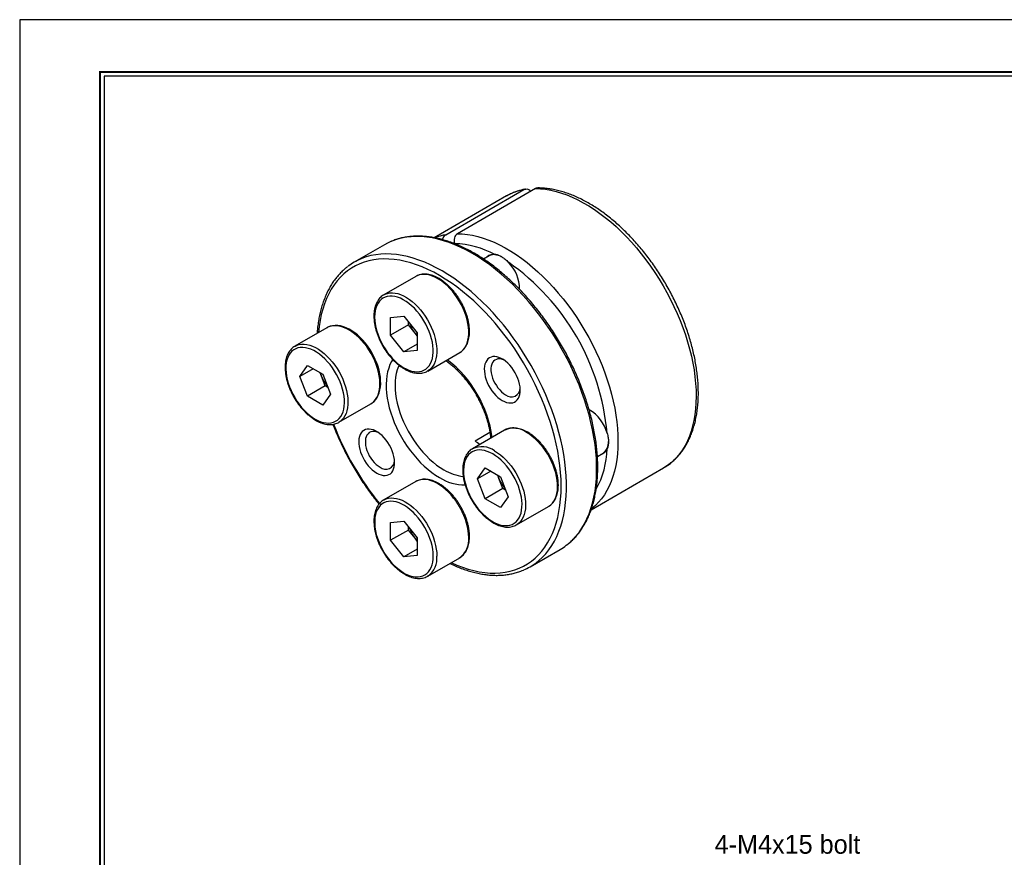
# Model space of a CAD drawing. Header units: millimetres. Extents: x 0 to 190, y 0 to 135.
# Tile 2 of 3: x 0 to 78, y 68 to 135. Entities that reach past the tile are written whole.
import ezdxf
from ezdxf.enums import TextEntityAlignment as Align

# ---------------------------------------------------------------- set-up
doc = ezdxf.new("R2010")
doc.units = ezdxf.units.MM
doc.layers.add('L1', color=7, linetype='CONTINUOUS')
doc.layers.add('OUTLINE', color=7, linetype='CONTINUOUS')

# ---------------------------------------------------------------- blocks, each defined once
blk = doc.blocks.new('표제란')
at = {"layer": 'L1', "color": 0}
for p, q in [((297, 210), (0, 210)), ((0, 210), (0, 0))]:
    blk.add_line(p, q, dxfattribs=at)
at = {"layer": 'L1', "const_width": 0.25}
blk.add_lwpolyline([(290.5, 6.5), (290.5, 203.5), (10, 203.5), (10, 6.5)], close=True, dxfattribs=at)
at = {"layer": 'L1'}
blk.add_lwpolyline([(290, 7), (290, 203), (10.5, 203), (10.5, 7)], close=True, dxfattribs=at)
for tag, p in [('필렛', (179.25, 10.9)), ('모따기', (179.25, 8.3))]:
    blk.add_attdef(tag, text='', height=1.15, dxfattribs=at).set_placement(p, align=Align.MIDDLE_LEFT)
at = {"layer": 'OUTLINE', "ltscale": 0.5}
for tag, p, height in [('TITLE', (237.17, 24.41), 2.5), ('도번', (251.18, 15.64), 2.5), ('SCALE', (253.78, 9.55), 1.2), ('DATE', (277.02, 9.51), 1.2)]:
    blk.add_attdef(tag, p, '', height=height, dxfattribs=at)

msp = doc.modelspace()

# ---------------------------------------------------------------- linework, layer by layer
at = {"layer": 'OUTLINE'}
for p, q in [((33.9264, 117.3818), (40.1489, 120.974)), ((41.0675, 121.0561), (34.8449, 117.464)), ((38.7701, 120.4706), (33.0008, 117.14)), ((38.7566, 120.4628), (38.7701, 120.4706)), ((29.04, 116.5855), (26.6358, 115.1976)), ((37.3906, 115.7156), (36.9262, 115.4475)), ((31.5318, 114.0654), (28.9862, 112.5959)), ((31.563, 114.0828), (31.5318, 114.0654)), ((39.7996, 113.0314), (39.8047, 113.1671)), ((28.9707, 112.5867), (28.9862, 112.5959)), ((29.534, 110.8025), (30.5947, 110.8973)), ((29.534, 109.3882), (29.534, 110.8025)), ((30.5947, 110.8973), (31.6553, 109.5779)), ((24.4607, 109.982), (21.9152, 108.5125)), ((24.4694, 109.987), (24.4607, 109.982)), ((30.9482, 110.2046), (29.534, 109.3882)), ((30.9482, 110.2046), (30.9482, 110.4575)), ((31.4785, 109.5449), (30.9482, 110.2046)), ((30.5947, 108.0688), (29.534, 109.3882)), ((31.6553, 109.325), (31.4785, 109.5449)), ((31.6553, 109.5779), (31.6553, 108.1636)), ((21.9152, 108.5125), (21.9283, 108.52)), ((31.6553, 108.6811), (30.5947, 108.0688)), ((31.6553, 108.1636), (30.5947, 108.0688)), ((32.4859, 106.5335), (35.0315, 108.0031)), ((22.2988, 106.1067), (22.9112, 106.978)), ((23.3597, 106.7191), (22.2988, 106.1067)), ((22.9112, 106.978), (24.136, 106.271)), ((22.9112, 104.5284), (22.2988, 106.1067)), ((24.0192, 106.134), (23.9171, 106.3974)), ((24.3254, 105.3448), (24.0192, 106.134)), ((24.136, 106.271), (24.7483, 104.6927)), ((32.4942, 106.5383), (32.4859, 106.5335)), ((24.3254, 105.3448), (22.9112, 104.5284)), ((24.5443, 105.2184), (24.3254, 105.3448)), ((24.136, 103.8214), (22.9112, 104.5284)), ((24.7483, 104.6927), (24.136, 103.8214)), ((25.4149, 102.4502), (27.9605, 103.9197)), ((25.4415, 102.466), (25.4149, 102.4502)), ((38.6029, 101.818), (36.0573, 100.3484)), ((36.2515, 100.9836), (37.4359, 101.6673)), ((38.6195, 101.8274), (38.6029, 101.818)), ((36.0307, 100.3326), (36.0573, 100.3484)), ((45.997, 99.7358), (46.4615, 100.004)), ((36.441, 97.9426), (37.0534, 98.8139)), ((37.0534, 98.8139), (38.2781, 98.1069)), ((45.4996, 95.4887), (51.2691, 98.8194)), ((51.2923, 98.8329), (51.2691, 98.8194)), ((37.5018, 98.555), (36.441, 97.9426)), ((38.1614, 97.9699), (38.0592, 98.2333)), ((38.2781, 98.1069), (38.8905, 96.5286)), ((31.5318, 97.7346), (28.9862, 96.2651)), ((37.0534, 96.3643), (36.441, 97.9426)), ((38.4676, 97.1807), (38.1614, 97.9699)), ((38.4676, 97.1807), (37.0534, 96.3643)), ((38.8905, 96.5286), (38.2781, 95.6573)), ((38.6865, 97.0543), (38.4676, 97.1807)), ((28.978, 96.2602), (28.9862, 96.2651)), ((38.2781, 95.6573), (37.0534, 96.3643)), ((39.557, 94.2861), (42.1026, 95.7556)), ((42.094, 95.7507), (42.1026, 95.7556)), ((29.534, 94.4717), (30.5947, 94.5665)), ((29.534, 93.0574), (29.534, 94.4717)), ((30.5947, 94.5665), (31.6553, 93.2471)), ((30.9482, 93.8738), (30.9482, 94.1267)), ((39.557, 94.2861), (39.5439, 94.2786)), ((30.9482, 93.8738), (29.534, 93.0574)), ((31.4785, 93.2141), (30.9482, 93.8738)), ((30.5947, 91.738), (29.534, 93.0574)), ((31.6553, 92.9942), (31.4785, 93.2141)), ((31.6553, 93.2471), (31.6553, 91.8328)), ((31.6553, 92.3503), (30.5947, 91.738)), ((31.6553, 91.8328), (30.5947, 91.738)), ((40.6347, 90.9482), (43.0388, 92.3361)), ((32.4859, 90.2027), (35.0315, 91.6722)), ((32.5015, 90.2118), (32.4859, 90.2027))]:
    msp.add_line(p, q, dxfattribs=at)
at = {"layer": 'OUTLINE', "flags": 128}
for points in [[(41.0675, 121.0561), (41.4651, 121.042), (41.8716, 120.9998), (42.2858, 120.9295), (42.7068, 120.8313), (43.1335, 120.7055), (43.5648, 120.5524), (43.9998, 120.3724), (44.4372, 120.1658), (44.8761, 119.9333), (45.3154, 119.6753), (45.7539, 119.3926), (46.1906, 119.0858), (46.6244, 118.7557), (47.0542, 118.4031), (47.4791, 118.0289), (47.8978, 117.6339), (48.3095, 117.2193), (48.713, 116.7859), (49.1074, 116.3348), (49.4917, 115.8673), (49.8649, 115.3844), (50.2262, 114.8873), (50.5747, 114.3773), (50.9094, 113.8555), (51.2295, 113.3234), (51.5344, 112.7822), (51.8231, 112.2333), (52.095, 111.6779), (52.3495, 111.1175), (52.5858, 110.5535), (52.8035, 109.9873), (53.0019, 109.4202), (53.1807, 108.8536), (53.3392, 108.2891), (53.4772, 107.7278), (53.5944, 107.1713), (53.6903, 106.6209), (53.7649, 106.078), (53.8178, 105.5439), (53.849, 105.0199), (53.8584, 104.5073), (53.846, 104.0075), (53.8118, 103.5215), (53.7558, 103.0507), (53.6783, 102.5962), (53.5794, 102.159), (53.4594, 101.7404), (53.3185, 101.3413), (53.1571, 100.9627), (52.9756, 100.6055), (52.7745, 100.2707), (52.5542, 99.959), (52.3153, 99.6712), (52.0584, 99.4081), (51.7841, 99.1702), (51.493, 98.9583), (51.2923, 98.8329)], [(29.5466, 116.8384), (29.2898, 116.7198), (29.04, 116.5855)], [(43.5223, 92.6568), (43.7376, 92.8296), (44.0209, 93.0906), (44.2866, 93.3766), (44.5342, 93.6871), (44.7631, 94.0211), (44.9729, 94.3782), (45.163, 94.7574), (45.333, 95.1579), (45.4826, 95.5789), (45.6115, 96.0194), (45.7193, 96.4785), (45.8059, 96.9551), (45.8709, 97.4482), (45.9144, 97.9567), (45.9362, 98.4795), (45.9362, 99.0155), (45.9144, 99.5635), (45.8709, 100.1222), (45.8059, 100.6904), (45.7193, 101.2669), (45.6115, 101.8505), (45.4826, 102.4398), (45.333, 103.0335), (45.163, 103.6304), (44.9729, 104.2291), (44.7631, 104.8283), (44.5342, 105.4267), (44.2866, 106.023), (44.0209, 106.6158), (43.7376, 107.2039), (43.4374, 107.786), (43.121, 108.3607), (42.7889, 108.9269), (42.4421, 109.4833), (42.0811, 110.0286), (41.7069, 110.5617), (41.3203, 111.0814), (40.922, 111.5866), (40.513, 112.076), (40.0941, 112.5487), (39.6664, 113.0037), (39.2306, 113.4399), (38.7879, 113.8563), (38.3391, 114.2521), (37.8852, 114.6263), (37.4273, 114.9782), (36.9664, 115.307), (36.5034, 115.612), (36.0394, 115.8924), (35.5754, 116.1477), (35.1124, 116.3773), (34.6514, 116.5807), (34.1935, 116.7575), (33.7397, 116.9072), (33.2909, 117.0296), (32.8481, 117.1244), (32.4124, 117.1913), (31.9846, 117.2302), (31.5658, 117.2411), (31.1568, 117.2239), (30.7585, 117.1786), (30.3718, 117.1054), (29.9976, 117.0043), (29.6367, 116.8757), (29.5466, 116.8384)], [(34.8449, 117.464), (35.2426, 117.4498), (35.649, 117.4076), (36.0633, 117.3373), (36.4842, 117.2391), (36.9109, 117.1133), (37.3423, 116.9602), (37.7772, 116.7802), (38.2147, 116.5736), (38.6536, 116.3411), (39.0928, 116.0832), (39.5313, 115.8004), (39.968, 115.4936), (40.4019, 115.1635), (40.8317, 114.8109), (41.2565, 114.4367), (41.6753, 114.0417), (42.0869, 113.6271), (42.4904, 113.1937), (42.8848, 112.7427), (43.2691, 112.2751), (43.6424, 111.7922), (44.0037, 111.2951), (44.3521, 110.7851), (44.6868, 110.2633), (45.007, 109.7312), (45.3118, 109.19), (45.6005, 108.6411), (45.8725, 108.0857), (46.1269, 107.5253), (46.3633, 106.9613), (46.581, 106.3951), (46.7794, 105.828), (46.9581, 105.2614), (47.1167, 104.6969), (47.2547, 104.1356), (47.3718, 103.5791), (47.4678, 103.0287), (47.5423, 102.4858), (47.5953, 101.9517), (47.6265, 101.4277), (47.6359, 100.9151), (47.6235, 100.4153), (47.5892, 99.9293), (47.5333, 99.4585), (47.4558, 99.004), (47.3569, 98.5668), (47.2368, 98.1482), (47.0959, 97.7491), (46.9345, 97.3705), (46.7531, 97.0133), (46.5519, 96.6785), (46.3316, 96.3668), (46.0927, 96.079), (45.8358, 95.8159), (45.5615, 95.5781), (45.5364, 95.5582)], [(34.3512, 91.2795), (34.8017, 91.0818), (35.2564, 90.9076), (35.707, 90.7607), (36.1523, 90.6414), (36.5915, 90.55), (37.0235, 90.4867), (37.4474, 90.4516), (37.8621, 90.4448), (38.2668, 90.4664), (38.6605, 90.5162), (39.0423, 90.5942), (39.4114, 90.7002), (39.767, 90.834), (40.1081, 90.9951), (40.4342, 91.1834), (40.7443, 91.3983), (41.0379, 91.6394), (41.3142, 91.9062), (41.5726, 92.1979), (41.8126, 92.514), (42.0336, 92.8537), (42.235, 93.2164), (42.4165, 93.601), (42.5777, 94.0069), (42.718, 94.433), (42.8374, 94.8784), (42.9354, 95.3421), (43.0118, 95.823), (43.0666, 96.32), (43.0995, 96.8321), (43.1105, 97.3581), (43.0995, 97.8967), (43.0666, 98.4467), (43.0118, 99.007), (42.9354, 99.5762), (42.8374, 100.1531), (42.718, 100.7362), (42.5777, 101.3244), (42.4165, 101.9163), (42.235, 102.5105), (42.0336, 103.1057), (41.8126, 103.7006), (41.5726, 104.2938), (41.3142, 104.8839), (41.0379, 105.4696), (40.7443, 106.0497), (40.4342, 106.6227), (40.1081, 107.1874), (39.767, 107.7425), (39.4114, 108.2867), (39.0423, 108.8189), (38.6605, 109.3378), (38.2668, 109.8422), (37.8621, 110.3309), (37.4474, 110.803), (37.0235, 111.2573), (36.5915, 111.6927), (36.1523, 112.1084), (35.707, 112.5033), (35.2564, 112.8766), (34.8017, 113.2273), (34.3439, 113.5548), (33.884, 113.8583), (33.4231, 114.1371), (32.9621, 114.3905), (32.5022, 114.618), (32.0444, 114.8191), (31.5897, 114.9933), (31.1392, 115.1402), (30.6938, 115.2595), (30.2547, 115.3509), (29.8227, 115.4142), (29.3988, 115.4493), (28.9841, 115.4561), (28.5794, 115.4346), (28.1857, 115.3847), (27.8039, 115.3067), (27.4348, 115.2007), (27.0792, 115.067), (26.738, 114.9058), (26.412, 114.7175), (26.1019, 114.5026), (25.8083, 114.2615), (25.532, 113.9948), (25.2736, 113.703), (25.0336, 113.3869), (24.8126, 113.0472), (24.6112, 112.6846), (24.4297, 112.2999), (24.2685, 111.8941), (24.1281, 111.468), (24.0088, 111.0226), (23.9108, 110.5589), (23.8343, 110.078), (23.7803, 109.5892)], [(41.1181, 91.2689), (41.3334, 91.4417), (41.6167, 91.7027), (41.8824, 91.9888), (42.13, 92.2992), (42.3589, 92.6333), (42.5687, 92.9903), (42.7588, 93.3695), (42.9289, 93.77), (43.0785, 94.191), (43.2073, 94.6315), (43.3152, 95.0906), (43.4017, 95.5672), (43.4668, 96.0603), (43.5102, 96.5688), (43.532, 97.0917), (43.532, 97.6276), (43.5102, 98.1756), (43.4668, 98.7343), (43.4017, 99.3025), (43.3152, 99.879), (43.2073, 100.4626), (43.0785, 101.0519), (42.9289, 101.6456), (42.7588, 102.2425), (42.5687, 102.8412), (42.3589, 103.4404), (42.13, 104.0388), (41.8824, 104.6351), (41.6167, 105.2279), (41.3334, 105.816), (41.0332, 106.3981), (40.7168, 106.9729), (40.3848, 107.539), (40.0379, 108.0954), (39.677, 108.6408), (39.3028, 109.1738), (38.9161, 109.6935), (38.5178, 110.1987), (38.1088, 110.6881), (37.69, 111.1609), (37.2622, 111.6158), (36.8265, 112.052), (36.3837, 112.4684), (35.9349, 112.8642), (35.4811, 113.2384), (35.0232, 113.5903), (34.5622, 113.9191), (34.0992, 114.2241), (33.6352, 114.5045), (33.1712, 114.7598), (32.7082, 114.9894), (32.2473, 115.1928), (31.7894, 115.3696), (31.3355, 115.5194), (30.8867, 115.6417), (30.444, 115.7365), (30.0082, 115.8034), (29.5805, 115.8424), (29.1616, 115.8532), (28.7526, 115.836), (28.3543, 115.7907), (27.9677, 115.7175), (27.5935, 115.6164), (27.2325, 115.4878), (27.1425, 115.4505)], [(35.0315, 108.0031), (35.1692, 108.0962), (35.3108, 108.2267), (35.4346, 108.3818), (35.5394, 108.5603), (35.6244, 108.7605), (35.6888, 108.9807), (35.7321, 109.2189), (35.7538, 109.4731), (35.7538, 109.741), (35.7321, 110.0203), (35.6888, 110.3085), (35.6244, 110.6031), (35.5394, 110.9014), (35.4346, 111.2009), (35.3108, 111.499), (35.1692, 111.793), (35.011, 112.0803), (34.8377, 112.3584), (34.6506, 112.6249), (34.4515, 112.8774), (34.2421, 113.1137), (34.0243, 113.3317), (33.8, 113.5295), (33.5711, 113.7054), (33.3397, 113.8578), (33.1077, 113.9855), (32.8773, 114.0871), (32.6505, 114.162), (32.4292, 114.2094), (32.2153, 114.2288), (32.0109, 114.2202), (31.8176, 114.1836), (31.6372, 114.1193), (31.563, 114.0828)], [(28.2612, 110.8301), (28.2721, 110.5638), (28.3047, 110.2873), (28.3586, 110.0034), (28.4335, 109.7146), (28.5285, 109.4236), (28.6428, 109.1332), (28.7753, 108.846), (28.9248, 108.5648), (29.09, 108.2922), (29.2691, 108.0307), (29.4606, 107.7827), (29.6628, 107.5507), (29.8736, 107.3366), (30.0911, 107.1426), (30.3134, 106.9705), (30.5383, 106.8218), (30.7637, 106.698), (30.9875, 106.6001), (31.2077, 106.5292), (31.4221, 106.4859), (31.6288, 106.4705), (31.8259, 106.4833), (32.0114, 106.5241), (32.1838, 106.5925), (32.3413, 106.6879), (32.4825, 106.8094), (32.606, 106.9559), (32.7108, 107.1259), (32.7958, 107.318), (32.8603, 107.5303), (32.9036, 107.7608), (32.9254, 108.0074), (32.9254, 108.2677), (32.9036, 108.5395), (32.8603, 108.82), (32.7958, 109.1067), (32.7108, 109.3969), (32.606, 109.688), (32.4825, 109.9771), (32.3413, 110.2616), (32.1838, 110.5388), (32.0114, 110.8062), (31.8259, 111.0613), (31.6288, 111.3015), (31.4221, 111.5249), (31.2077, 111.7291), (30.9875, 111.9124), (30.7637, 112.073), (30.5383, 112.2094), (30.3134, 112.3204), (30.0911, 112.4048), (29.8736, 112.462), (29.6628, 112.4914), (29.4606, 112.4927), (29.2691, 112.4659), (29.09, 112.4112), (28.9248, 112.3292), (28.7753, 112.2206), (28.6428, 112.0865), (28.5285, 111.9281), (28.4335, 111.7468), (28.3586, 111.5444), (28.3047, 111.3227), (28.2721, 111.0839), (28.2612, 110.8301)], [(28.9862, 112.5959), (29.0916, 112.6498), (29.272, 112.7141), (29.4653, 112.7507), (29.6698, 112.7593), (29.8836, 112.7398), (30.1049, 112.6925), (30.3317, 112.6176), (30.5622, 112.5159), (30.7941, 112.3883), (31.0255, 112.2359), (31.2544, 112.06), (31.4788, 111.8621), (31.6966, 111.6441), (31.9059, 111.4078), (32.105, 111.1553), (32.2921, 110.8889), (32.4654, 110.6107), (32.6236, 110.3234), (32.7652, 110.0295), (32.889, 109.7314), (32.9938, 109.4319), (33.0788, 109.1335), (33.1433, 108.839), (33.1865, 108.5508), (33.2082, 108.2715), (33.2082, 108.0036), (33.1865, 107.7494), (33.1433, 107.5112), (33.0788, 107.291), (32.9938, 107.0908), (32.889, 106.9123), (32.7652, 106.7571), (32.6236, 106.6266), (32.4942, 106.5383)], [(27.9605, 103.9197), (28.0601, 103.9842), (28.206, 104.1083), (28.3343, 104.2574), (28.444, 104.4302), (28.534, 104.6251), (28.6036, 104.8405), (28.6522, 105.0744), (28.6794, 105.3248), (28.6848, 105.5895), (28.6685, 105.8662), (28.6306, 106.1524), (28.5714, 106.4456), (28.4915, 106.7433), (28.3915, 107.0427), (28.2724, 107.3414), (28.1352, 107.6366), (27.981, 107.9258), (27.8113, 108.2065), (27.6275, 108.4761), (27.4312, 108.7323), (27.2243, 108.9728), (27.0084, 109.1956), (26.7855, 109.3987), (26.5576, 109.5802), (26.3266, 109.7387), (26.0946, 109.8726), (25.8636, 109.9808), (25.6357, 110.0625), (25.4128, 110.1168), (25.1969, 110.1432), (24.99, 110.1416), (24.7937, 110.112), (24.6099, 110.0546), (24.4694, 109.987)], [(27.9508, 103.9174), (28.0664, 103.9879), (28.2131, 104.1095), (28.3434, 104.2527), (28.4567, 104.4169), (28.5524, 104.6011), (28.6296, 104.8045), (28.6874, 105.0254), (28.7253, 105.2621), (28.7428, 105.5123), (28.7398, 105.7739), (28.7165, 106.0445), (28.6733, 106.3219), (28.6107, 106.604), (28.5292, 106.8884), (28.4297, 107.1732), (28.3129, 107.4561), (28.1798, 107.735), (28.0315, 108.0077), (27.869, 108.2723), (27.6937, 108.5266), (27.5069, 108.7687), (27.3098, 108.9968), (27.104, 109.209), (26.891, 109.4037), (26.6722, 109.5792), (26.4491, 109.7342), (26.2233, 109.8673), (25.9964, 109.9771), (25.7702, 110.0624), (25.5464, 110.1223), (25.3272, 110.1558), (25.1149, 110.1626), (24.9117, 110.1425), (24.7199, 110.0963), (24.5412, 110.0248), (24.4719, 109.9845), (24.4719, 109.9845)], [(31.4785, 109.5449), (31.603, 109.4022), (31.6553, 109.3488)], [(23.5236, 102.7051), (23.7488, 102.5877), (23.9719, 102.4965), (24.1908, 102.4324), (24.4035, 102.3961), (24.608, 102.3877), (24.8024, 102.4075), (24.9848, 102.4553), (25.1535, 102.5305), (25.3071, 102.6325), (25.444, 102.7604), (25.563, 102.9129), (25.6629, 103.0886), (25.7428, 103.2859), (25.8021, 103.5029), (25.84, 103.7376), (25.8564, 103.9879), (25.8509, 104.2513), (25.8237, 104.5255), (25.7751, 104.8078), (25.7054, 105.0957), (25.6154, 105.3864), (25.5058, 105.6772), (25.3777, 105.9654), (25.2323, 106.2483), (25.071, 106.5233), (24.8952, 106.7879), (24.7066, 107.0394), (24.5069, 107.2757), (24.2981, 107.4944), (24.082, 107.6936), (23.8608, 107.8714), (23.6363, 108.026), (23.4109, 108.1562), (23.1864, 108.2606), (22.9652, 108.3384), (22.7491, 108.3886), (22.5403, 108.411), (22.3406, 108.4053), (22.152, 108.3714), (21.9762, 108.3099), (21.8149, 108.2212), (21.6695, 108.1061), (21.5414, 107.9658), (21.4318, 107.8015), (21.3418, 107.6147), (21.2721, 107.4073), (21.2234, 107.1812), (21.1963, 106.9384), (21.1908, 106.6813), (21.2072, 106.4121), (21.2451, 106.1336), (21.3043, 105.8482), (21.3843, 105.5586), (21.4842, 105.2675), (21.6032, 104.9776), (21.7401, 104.6917), (21.8937, 104.4124), (22.0624, 104.1423), (22.2448, 103.884), (22.4392, 103.6398), (22.6437, 103.412), (22.8564, 103.2028), (23.0753, 103.0141), (23.2984, 102.8477), (23.5236, 102.7051)], [(21.9283, 108.52), (22.0643, 108.5851), (22.2481, 108.6425), (22.4444, 108.6721), (22.6513, 108.6737), (22.8672, 108.6472), (23.0901, 108.5929), (23.318, 108.5113), (23.549, 108.403), (23.781, 108.2691), (24.012, 108.1107), (24.2399, 107.9291), (24.4628, 107.7261), (24.6787, 107.5033), (24.8857, 107.2628), (25.0819, 107.0066), (25.2657, 106.737), (25.4354, 106.4563), (25.5896, 106.1671), (25.7268, 105.8719), (25.8459, 105.5732), (25.9459, 105.2737), (26.0258, 104.9761), (26.085, 104.6829), (26.1229, 104.3967), (26.1392, 104.12), (26.1338, 103.8553), (26.1066, 103.6049), (26.058, 103.371), (25.9884, 103.1556), (25.8984, 102.9607), (25.7887, 102.7879), (25.6604, 102.6388), (25.5145, 102.5146), (25.4415, 102.466)], [(29.7026, 107.4529), (29.6054, 107.2915), (29.4818, 107.0391), (29.3787, 106.7655), (29.2968, 106.4719), (29.2363, 106.16), (29.1977, 105.8314), (29.1811, 105.4877), (29.1867, 105.1309), (29.2143, 104.7626), (29.2638, 104.3849), (29.3351, 103.9997), (29.4277, 103.6091), (29.541, 103.215), (29.6747, 102.8195), (29.8278, 102.4248), (29.9997, 102.0327), (30.1895, 101.6455), (30.3961, 101.265), (30.6185, 100.8934), (30.8556, 100.5324), (31.106, 100.1841), (31.3685, 99.8502), (31.6417, 99.5324), (31.9241, 99.2325), (32.2144, 98.952), (32.511, 98.6923), (32.8124, 98.4548), (33.117, 98.2407), (33.4231, 98.0512)], [(38.4231, 104.1843), (38.5991, 104.0953), (38.7723, 104.0327), (38.9403, 103.9974), (39.1005, 103.99), (39.2504, 104.0107), (39.3877, 104.059), (39.5105, 104.1343), (39.6167, 104.2354), (39.7049, 104.3609), (39.7736, 104.5087), (39.8218, 104.6766), (39.8489, 104.8622), (39.8543, 105.0625), (39.838, 105.2746), (39.8003, 105.4953), (39.7417, 105.7211), (39.6631, 105.9487), (39.5658, 106.1746), (39.4511, 106.3955), (39.3208, 106.6078), (39.1769, 106.8085), (39.0216, 106.9945), (38.8572, 107.1629), (38.6862, 107.3113), (38.5112, 107.4373), (38.3349, 107.5391), (38.16, 107.6151), (37.989, 107.6641), (37.8246, 107.6855), (37.6693, 107.6788), (37.5254, 107.6443), (37.3951, 107.5823), (37.2804, 107.4939), (37.183, 107.3805), (37.1045, 107.2436), (37.0459, 107.0854), (37.0081, 106.9083), (36.9919, 106.715), (36.9973, 106.5084), (37.0243, 106.2916), (37.0726, 106.0679), (37.1413, 105.8408), (37.2295, 105.6136), (37.3357, 105.3898), (37.4584, 105.1728), (37.5958, 104.9659), (37.7457, 104.7722), (37.9058, 104.5946), (38.0738, 104.4359), (38.2471, 104.2985), (38.4231, 104.1843)], [(38.5627, 107.4029), (38.5294, 107.4174), (38.3735, 107.47), (38.2234, 107.495), (38.082, 107.492), (37.9519, 107.4611), (37.8356, 107.4028), (37.7351, 107.3181), (37.6523, 107.2088), (37.5889, 107.0767), (37.5459, 106.9245), (37.5242, 106.7548), (37.5242, 106.5709), (37.5459, 106.3763), (37.5889, 106.1744), (37.6523, 105.9691), (37.7351, 105.7642), (37.8356, 105.5636), (37.9519, 105.3709), (38.082, 105.1897), (38.2234, 105.0235), (38.3735, 104.8753), (38.5294, 104.7479), (38.6883, 104.6436)], [(30.2048, 106.9931), (30.1564, 106.8852), (30.0603, 106.6237), (29.9851, 106.3427), (29.931, 106.044), (29.8984, 105.729), (29.8876, 105.3997), (29.8984, 105.0578), (29.931, 104.7053), (29.9851, 104.3441), (30.0603, 103.9762), (30.1564, 103.6038), (30.2727, 103.2288), (30.4086, 102.8534), (30.5633, 102.4797), (30.736, 102.1098), (30.9257, 101.7457), (31.1314, 101.3895), (31.3518, 101.0432), (31.5858, 100.7087), (31.8321, 100.3878), (32.0892, 100.0825), (32.3558, 99.7943), (32.6303, 99.5249), (32.9112, 99.2758), (33.197, 99.0484), (33.486, 98.8439), (33.7766, 98.6636)], [(23.9377, 106.3854), (23.9579, 106.3131), (24.0192, 106.134)], [(45.4618, 103.369), (45.3728, 103.4172), (45.3443, 103.4312)], [(28.4231, 98.4096), (28.5991, 98.3205), (28.7723, 98.2579), (28.9403, 98.2226), (29.1005, 98.2153), (29.2504, 98.2359), (29.3877, 98.2843), (29.5105, 98.3596), (29.6167, 98.4607), (29.7049, 98.5861), (29.7736, 98.7339), (29.8218, 98.9019), (29.8489, 99.0874), (29.8543, 99.2878), (29.838, 99.4999), (29.8003, 99.7205), (29.7417, 99.9464), (29.6631, 100.174), (29.5658, 100.3999), (29.4511, 100.6207), (29.3208, 100.8331), (29.1769, 101.0338), (29.0216, 101.2197), (28.8572, 101.3882), (28.6862, 101.5365), (28.5112, 101.6626), (28.3349, 101.7643), (28.16, 101.8403), (27.989, 101.8894), (27.8246, 101.9107), (27.6693, 101.9041), (27.5254, 101.8695), (27.3951, 101.8076), (27.2804, 101.7192), (27.183, 101.6057), (27.1045, 101.4688), (27.0459, 101.3106), (27.0081, 101.1336), (26.9919, 100.9402), (26.9973, 100.7336), (27.0243, 100.5168), (27.0726, 100.2932), (27.1413, 100.066), (27.2295, 99.8388), (27.3357, 99.615), (27.4584, 99.398), (27.5958, 99.1911), (27.7457, 98.9974), (27.9058, 98.8199), (28.0738, 98.6612), (28.2471, 98.5237), (28.4231, 98.4096)], [(28.5627, 101.6281), (28.5294, 101.6426), (28.3735, 101.6952), (28.2234, 101.7203), (28.082, 101.7173), (27.9519, 101.6863), (27.8356, 101.628), (27.7351, 101.5434), (27.6523, 101.434), (27.5889, 101.302), (27.5459, 101.1497), (27.5242, 100.9801), (27.5242, 100.7962), (27.5459, 100.6015), (27.5889, 100.3996), (27.6523, 100.1943), (27.7351, 99.9895), (27.8356, 99.7888), (27.9519, 99.5961), (28.082, 99.415), (28.2234, 99.2488), (28.3735, 99.1006), (28.5294, 98.9731), (28.6883, 98.8689)], [(42.1026, 95.7556), (42.1231, 95.7678), (42.2773, 95.879), (42.4145, 96.0157), (42.5337, 96.1769), (42.6336, 96.3609), (42.7135, 96.5663), (42.7727, 96.7912), (42.8106, 97.0336), (42.8269, 97.2915), (42.8215, 97.5624), (42.7944, 97.8442), (42.7458, 98.1342), (42.6761, 98.43), (42.5861, 98.7289), (42.4764, 99.0283), (42.3481, 99.3255), (42.2022, 99.6181), (42.0401, 99.9033), (41.8632, 100.1787), (41.673, 100.4419), (41.4711, 100.6906), (41.2595, 100.9225), (41.0399, 101.1357), (40.8142, 101.3282), (40.5845, 101.4983), (40.3527, 101.6447)], [(37.6657, 99.9302), (37.4405, 100.0476), (37.2174, 100.1388), (36.9985, 100.2029), (36.7858, 100.2392), (36.5813, 100.2476), (36.387, 100.2278), (36.2046, 100.18), (36.0358, 100.1048), (35.8822, 100.0028), (35.7453, 99.8749), (35.6264, 99.7224), (35.5264, 99.5467), (35.4465, 99.3494), (35.3873, 99.1324), (35.3493, 98.8977), (35.333, 98.6474), (35.3384, 98.384), (35.3656, 98.1098), (35.4142, 97.8275), (35.4839, 97.5396), (35.574, 97.2489), (35.6835, 96.9581), (35.8116, 96.6699), (35.957, 96.387), (36.1184, 96.112), (36.2942, 95.8474), (36.4828, 95.5959), (36.6824, 95.3596), (36.8912, 95.1409), (37.1073, 94.9417), (37.3286, 94.7639), (37.553, 94.6093), (37.7785, 94.4791), (38.0029, 94.3747), (38.2242, 94.2969), (38.4402, 94.2467), (38.649, 94.2243), (38.8487, 94.23), (39.0373, 94.2639), (39.2131, 94.3254), (39.3744, 94.4141), (39.5198, 94.5292), (39.6479, 94.6695), (39.7575, 94.8338), (39.8475, 95.0206), (39.9172, 95.228), (39.9659, 95.4541), (39.9931, 95.6969), (39.9985, 95.954), (39.9822, 96.2232), (39.9442, 96.5017), (39.885, 96.7871), (39.805, 97.0767), (39.7051, 97.3678), (39.5861, 97.6577), (39.4492, 97.9436), (39.2957, 98.2229), (39.1269, 98.493), (38.9445, 98.7513), (38.7501, 98.9955), (38.5457, 99.2233), (38.333, 99.4325), (38.114, 99.6212), (37.8909, 99.7876), (37.6657, 99.9302)], [(37.8072, 100.1751), (38.0389, 100.0288), (38.2686, 99.8586), (38.4943, 99.6661), (38.7139, 99.453), (38.9255, 99.221), (39.1274, 98.9724), (39.3176, 98.7092), (39.4945, 98.4338), (39.6567, 98.1485), (39.8025, 97.856), (39.9309, 97.5587), (40.0405, 97.2593), (40.1306, 96.9604), (40.2002, 96.6647), (40.2488, 96.3746), (40.2759, 96.0929), (40.2813, 95.8219), (40.265, 95.5641), (40.2271, 95.3217), (40.168, 95.0968), (40.088, 94.8914), (39.9881, 94.7073), (39.869, 94.5462), (39.7317, 94.4094), (39.5775, 94.2982), (39.557, 94.2861)], [(38.0799, 98.2213), (38.1, 98.149), (38.1614, 97.9699)], [(35.7565, 93.2747), (35.7457, 93.5486), (35.7131, 93.8326), (35.6592, 94.1243), (35.5845, 94.4211), (35.4894, 94.7204), (35.375, 95.0195), (35.2422, 95.3158), (35.0921, 95.6068), (34.9262, 95.8898), (34.7457, 96.1624), (34.5525, 96.4222), (34.348, 96.6668), (34.1342, 96.8943), (33.9129, 97.1024), (33.686, 97.2895), (33.4556, 97.4538), (33.2237, 97.594), (32.9922, 97.7088), (32.7633, 97.7972), (32.539, 97.8583), (32.3212, 97.8918), (32.1118, 97.8972), (31.9127, 97.8746), (31.7257, 97.8241), (31.5523, 97.7461), (31.5318, 97.7346)], [(28.9862, 96.2651), (29.0067, 96.2766), (29.1801, 96.3545), (29.3672, 96.405), (29.5662, 96.4277), (29.7756, 96.4222), (29.9934, 96.3888), (30.2177, 96.3276), (30.4466, 96.2393), (30.6781, 96.1245), (30.91, 95.9843), (31.1404, 95.82), (31.3673, 95.6329), (31.5886, 95.4247), (31.8024, 95.1973), (32.0069, 94.9526), (32.2002, 94.6929), (32.3806, 94.4203), (32.5465, 94.1373), (32.6966, 93.8463), (32.8294, 93.55), (32.9438, 93.2509), (33.0389, 92.9516), (33.1137, 92.6548), (33.1676, 92.3631), (33.2001, 92.0791), (33.211, 91.8052)], [(32.9281, 91.8052), (32.9172, 92.0715), (32.8846, 92.348), (32.8307, 92.6319), (32.7558, 92.9207), (32.6608, 93.2117), (32.5465, 93.5021), (32.414, 93.7893), (32.2645, 94.0705), (32.0994, 94.3431), (31.9202, 94.6046), (31.7287, 94.8526), (31.5266, 95.0846), (31.3157, 95.2987), (31.0982, 95.4927), (30.8759, 95.6648), (30.651, 95.8135), (30.4256, 95.9373), (30.2018, 96.0352), (29.9816, 96.1061), (29.7672, 96.1494), (29.5605, 96.1648), (29.3634, 96.152), (29.1779, 96.1112), (29.0055, 96.0428), (28.848, 95.9474), (28.7069, 95.8259), (28.5833, 95.6794), (28.4785, 95.5094), (28.3935, 95.3173), (28.329, 95.105), (28.2857, 94.8745), (28.2639, 94.6279), (28.2639, 94.3676), (28.2857, 94.0958), (28.329, 93.8153), (28.3935, 93.5286), (28.4785, 93.2384), (28.5833, 92.9473), (28.7069, 92.6582), (28.848, 92.3737), (29.0055, 92.0965), (29.1779, 91.8291), (29.3634, 91.574), (29.5605, 91.3338), (29.7672, 91.1104), (29.9816, 90.9062), (30.2018, 90.7229), (30.4256, 90.5623), (30.651, 90.4259), (30.8759, 90.3149), (31.0982, 90.2305), (31.3157, 90.1733), (31.5266, 90.1439), (31.7287, 90.1426), (31.9202, 90.1694), (32.0994, 90.2241), (32.2645, 90.3061), (32.414, 90.4147), (32.5465, 90.5488), (32.6608, 90.7072), (32.7558, 90.8885), (32.8307, 91.0909), (32.8846, 91.3126), (32.9172, 91.5514), (32.9281, 91.8052)], [(31.4785, 93.2141), (31.603, 93.0714), (31.6553, 93.018)]]:
    msp.add_lwpolyline(points, dxfattribs=at)
at = {"layer": 'OUTLINE'}
for centre, radius, start, end in [((40.9162, 116.7326), 4.3103, 100.254122, 119.860576), ((34.7202, 113.0461), 4.4078, 100.375554, 112.079357), ((34.4012, 109.3873), 7.2876, 61.908811, 88.176039), ((28.9768, 111.1423), 4.6825, 113.063706, 127.013298), ((37.7266, 115.0954), 0.7288, 81.616298, 134.659305), ((37.8066, 114.8184), 0.989, 53.798904, 114.878163), ((28.2102, 99.941), 18.6325, 5.058381, 54.94162), ((36.7262, 113.0309), 3.075, 0.044641, 44.675865), ((33.4608, 111.137), 2.5425, 198.45976, 218.769495), ((28.1428, 99.9022), 9.572, 8.095832, 51.906676), ((26.3857, 107.0525), 2.5385, 201.214391, 221.551764), ((39.143, 105.1825), 0.7052, 229.838632, 359.47548), ((43.8596, 100.8135), 3.0107, 14.825725, 60.509657), ((46.8109, 110.6791), 23.3695, 201.018561, 218.977277), ((39.3286, 100.2417), 1.737, 53.872, 114.092721), ((36.7826, 98.7509), 1.7544, 54.269544, 114.419998), ((40.088, 105.8236), 6.1761, 231.597247, 236.194702), ((45.863, 100.8263), 1.0171, 306.047631, 5.264549), ((39.5261, 100.5691), 7.2477, 331.594187, 358.162558), ((46.0885, 100.6094), 0.7341, 285.540729, 338.188589), ((29.143, 99.4078), 0.7052, 229.838632, 359.47548), ((35.3963, 101.1509), 3.6744, 237.518916, 271.021447), ((35.6996, 101.8043), 3.6826, 238.522267, 264.012813), ((40.5278, 98.8885), 2.5385, 201.214391, 221.551764), ((33.4608, 94.8062), 2.5425, 198.45976, 218.769495), ((34.0106, 93.0994), 1.7547, 305.578261, 5.733919), ((40.6939, 96.3969), 4.6892, 300.004949, 307.097999), ((31.484, 91.6195), 1.7369, 305.859633, 6.135839), ((38.2936, 95.0036), 4.6826, 293.119108, 307.100242)]:
    msp.add_arc(centre, radius, start, end, dxfattribs=at)
for points, knots in [([(40.2733, 121.0175), (40.1831, 121.0004), (39.9721, 120.9602), (39.6521, 120.8672), (39.3139, 120.7427), (39.0144, 120.608), (38.834, 120.5043), (38.7566, 120.4598)], [0, 0, 0, 0, 0.1667054, 0.3900628, 0.6123369, 0.8337511, 1, 1, 1, 1]), ([(40.1489, 120.974), (40.1989, 120.9956), (40.299, 121.0387), (40.4612, 121.0163), (40.5975, 120.9483), (40.6606, 120.8674), (40.6854, 120.8356)], [0, 0, 0, 0, 0.2739456, 0.5481524, 0.8225755, 1, 1, 1, 1]), ([(41.2601, 121.1065), (41.2099, 121.1023), (41.143, 121.0968), (41.0826, 121.0643), (41.0675, 121.0561)], [0, 0, 0, 0, 0.7494979, 1, 1, 1, 1]), ([(51.2932, 98.8364), (51.3688, 98.8812), (51.5464, 98.9864), (51.809, 99.1795), (52.0827, 99.4106), (52.3401, 99.6649), (52.5814, 99.9411), (52.8059, 100.2388), (53.0132, 100.5576), (53.2026, 100.897), (53.3738, 101.2562), (53.5261, 101.6346), (53.6592, 102.0311), (53.7727, 102.445), (53.8662, 102.875), (53.9396, 103.3202), (53.9926, 103.7795), (54.0252, 104.2516), (54.0375, 104.7354), (54.0294, 105.2298), (54.0011, 105.7337), (53.9527, 106.2458), (53.8844, 106.765), (53.7964, 107.2903), (53.6891, 107.8204), (53.5626, 108.3543), (53.4174, 108.8908), (53.2537, 109.4287), (53.0721, 109.9669), (52.8729, 110.5043), (52.6565, 111.0397), (52.4235, 111.572), (52.1744, 112.1), (51.9098, 112.6226), (51.6301, 113.1387), (51.3361, 113.6472), (51.0284, 114.147), (50.7075, 114.637), (50.3743, 115.1162), (50.0293, 115.5835), (49.6734, 116.0378), (49.3073, 116.4783), (48.9317, 116.9039), (48.5473, 117.3138), (48.1551, 117.7069), (47.7558, 118.0825), (47.3501, 118.4397), (46.939, 118.7776), (46.5232, 119.0955), (46.1036, 119.3926), (45.681, 119.6682), (45.2563, 119.9217), (44.8304, 120.1523), (44.4042, 120.3594), (43.9785, 120.5424), (43.5544, 120.7007), (43.1329, 120.834), (42.715, 120.9416), (42.3016, 121.0236), (41.8944, 121.0781), (41.5468, 121.1064), (41.338, 121.1055), (41.2602, 121.1052)], [0, 0, 0, 0, 0.0120261, 0.0282182, 0.0444233, 0.0606656, 0.076966, 0.0933409, 0.1098007, 0.12635, 0.1429876, 0.1597077, 0.1765007, 0.1933551, 0.2102586, 0.2271992, 0.244166, 0.2611496, 0.2781423, 0.2951377, 0.3121305, 0.3291176, 0.3460974, 0.3630686, 0.3800307, 0.3969837, 0.4139278, 0.4308636, 0.4477917, 0.4647131, 0.4816286, 0.4985393, 0.5154461, 0.53235, 0.5492523, 0.5661538, 0.5830558, 0.5999589, 0.6168643, 0.6337729, 0.6506861, 0.6676047, 0.6845298, 0.7014626, 0.7184039, 0.7353547, 0.7523157, 0.7692875, 0.7862704, 0.8032646, 0.8202694, 0.8372838, 0.8543059, 0.8713329, 0.888359, 0.9053778, 0.9223812, 0.9393593, 0.9563006, 0.9731923, 0.9900211, 1, 1, 1, 1]), ([(43.5418, 92.672), (43.558, 92.6834), (43.6741, 92.7659), (43.8758, 92.9416), (44.1453, 93.2), (44.3974, 93.4828), (44.6333, 93.7867), (44.8522, 94.1121), (45.0536, 94.458), (45.2371, 94.824), (45.4024, 95.2092), (45.5489, 95.613), (45.6764, 96.0344), (45.7846, 96.4726), (45.8733, 96.9266), (45.9423, 97.3956), (45.9914, 97.8784), (46.0207, 98.3742), (46.0301, 98.8819), (46.0195, 99.4004), (45.9891, 99.9287), (45.939, 100.4659), (45.8693, 101.0107), (45.7802, 101.5622), (45.6718, 102.1192), (45.5445, 102.6807), (45.3984, 103.2457), (45.2339, 103.8129), (45.0514, 104.3813), (44.8512, 104.9498), (44.6337, 105.5173), (44.3994, 106.0826), (44.1486, 106.6448), (43.882, 107.2027), (43.6, 107.7552), (43.3032, 108.3012), (42.9922, 108.8396), (42.6676, 109.3695), (42.33, 109.8898), (41.98, 110.3995), (41.6184, 110.8975), (41.2458, 111.383), (40.863, 111.8548), (40.4707, 112.3122), (40.0697, 112.7542), (39.6606, 113.18), (39.2444, 113.5887), (38.8218, 113.9794), (38.3935, 114.3515), (37.9604, 114.7042), (37.5234, 115.0367), (37.0832, 115.3484), (36.6408, 115.6386), (36.1968, 115.9068), (35.7522, 116.1523), (35.3079, 116.3747), (34.8646, 116.5734), (34.4234, 116.7479), (33.985, 116.898), (33.5503, 117.0232), (33.1203, 117.1231), (32.6959, 117.1976), (32.278, 117.2465), (31.8674, 117.2697), (31.4653, 117.267), (31.0723, 117.2387), (30.6896, 117.1846), (30.3174, 117.1058), (29.9581, 116.9994), (29.7087, 116.9127), (29.583, 116.8544), (29.5689, 116.8478)], [0, 0, 0, 0, 0.0023618, 0.0169558, 0.0315659, 0.0462011, 0.0608679, 0.0755703, 0.0903097, 0.1050853, 0.1198943, 0.1347328, 0.1495961, 0.1644794, 0.179378, 0.1942879, 0.2092054, 0.2241274, 0.2390515, 0.2539756, 0.2688982, 0.2838184, 0.2987357, 0.3136497, 0.3285603, 0.3434674, 0.3583711, 0.3732716, 0.3881692, 0.4030641, 0.4179566, 0.4328471, 0.447736, 0.4626234, 0.4775099, 0.4923958, 0.5072815, 0.5221673, 0.5370535, 0.5519404, 0.5668284, 0.581718, 0.5966094, 0.611503, 0.6263993, 0.6412984, 0.6562009, 0.6711069, 0.6860167, 0.7009305, 0.7158484, 0.7307704, 0.7456965, 0.7606262, 0.7755589, 0.7904939, 0.8054296, 0.8203638, 0.8352941, 0.8502173, 0.8651296, 0.8800268, 0.8949039, 0.9097559, 0.9245778, 0.9393654, 0.9541156, 0.9688272, 0.9835016, 0.9981427, 1, 1, 1, 1]), ([(33.6806, 116.9816), (33.6828, 117.005), (33.6913, 117.095), (33.7603, 117.2304), (33.8502, 117.334), (33.9117, 117.3726), (33.9264, 117.3818)], [0, 0, 0, 0, 0.1317684, 0.507409, 0.8823651, 1, 1, 1, 1]), ([(34.8449, 117.464), (34.7327, 117.3991), (34.646, 117.2762), (34.5681, 116.9835), (34.5778, 116.8141), (34.6332, 116.6712)], [0, 0, 0, 0, 0.5, 0.5, 1, 1, 1, 1]), ([(37.8328, 115.8164), (37.9181, 115.8073), (38.0105, 115.7848), (38.196, 115.7187), (38.2885, 115.6754), (38.4716, 115.5698), (38.5629, 115.5068), (38.7407, 115.3631), (38.8269, 115.283), (38.9129, 115.193)], [0, 0, 0, 0, 0.25, 0.25, 0.5, 0.5, 0.75, 0.75, 1, 1, 1, 1]), ([(26.1394, 114.8651), (26.0767, 114.8181), (25.9158, 114.6974), (25.6739, 114.477), (25.4122, 114.2074), (25.1675, 113.9149), (24.9393, 113.6012), (24.7283, 113.2663), (24.535, 112.9112), (24.3598, 112.5363), (24.203, 112.1425), (24.0651, 111.7306), (23.9464, 111.3014), (23.847, 110.8559), (23.7678, 110.3947), (23.7103, 109.9535), (23.6886, 109.6603), (23.6791, 109.5308)], [0, 0, 0, 0, 0.0436837, 0.1121688, 0.1807497, 0.2494635, 0.3183356, 0.3873794, 0.4565961, 0.5259775, 0.5955078, 0.6651665, 0.7349314, 0.8047801, 0.8746916, 0.9446476, 1, 1, 1, 1]), ([(35.038, 108.0105), (35.0579, 108.0212), (35.1334, 108.0618), (35.25, 108.1567), (35.3857, 108.2938), (35.5036, 108.4534), (35.6041, 108.6329), (35.6861, 108.8317), (35.749, 109.0483), (35.792, 109.2812), (35.8147, 109.5282), (35.817, 109.7873), (35.7989, 110.056), (35.7607, 110.3321), (35.703, 110.6135), (35.6262, 110.8979), (35.5311, 111.1832), (35.4185, 111.4672), (35.2894, 111.7477), (35.1447, 112.0226), (34.9855, 112.2899), (34.8132, 112.5474), (34.6289, 112.7932), (34.4341, 113.0254), (34.2302, 113.2422), (34.0186, 113.4418), (33.8008, 113.6227), (33.5784, 113.7834), (33.353, 113.9224), (33.126, 114.0384), (32.8993, 114.1303), (32.6746, 114.197), (32.454, 114.2375), (32.2396, 114.2512), (32.0335, 114.2384), (31.8388, 114.1978), (31.6827, 114.1458), (31.5975, 114.0981), (31.5682, 114.0817)], [0, 0, 0, 0, 0.0097932, 0.037237, 0.0647009, 0.0923394, 0.1202629, 0.1485112, 0.1770576, 0.2058326, 0.2347542, 0.2637504, 0.2927664, 0.3217667, 0.3507389, 0.3796798, 0.4085913, 0.4374783, 0.4663474, 0.4952057, 0.5240612, 0.5529209, 0.581791, 0.6106796, 0.6395947, 0.668544, 0.6975342, 0.72657, 0.7556521, 0.7847739, 0.8139145, 0.8430231, 0.8720319, 0.9008514, 0.929388, 0.9575773, 0.9854186, 1, 1, 1, 1]), ([(28.9699, 112.5841), (28.961, 112.5795), (28.8961, 112.5457), (28.7885, 112.4597), (28.6501, 112.3263), (28.5299, 112.1694), (28.4268, 111.9928), (28.3422, 111.7967), (28.2765, 111.5825), (28.2309, 111.3517), (28.2064, 111.1271), (28.2038, 110.9766), (28.2026, 110.9118)], [0, 0, 0, 0, 0.0172843, 0.1266543, 0.2360384, 0.3460366, 0.4571238, 0.5695004, 0.6830932, 0.7976421, 0.9128207, 1, 1, 1, 1]), ([(28.2026, 110.9118), (28.2032, 110.8655), (28.2049, 110.732), (28.2233, 110.504), (28.264, 110.227), (28.3246, 109.9451), (28.404, 109.6604), (28.5016, 109.3752), (28.6166, 109.0916), (28.748, 108.8117), (28.8949, 108.5378), (29.056, 108.2718), (29.2301, 108.0158), (29.4159, 107.7718), (29.6121, 107.5417), (29.8173, 107.3273), (30.0298, 107.1302), (30.2483, 106.9521), (30.4713, 106.7944), (30.697, 106.6586), (30.9241, 106.5459), (31.1506, 106.4575), (31.3748, 106.3946), (31.5947, 106.3578), (31.808, 106.348), (32.0127, 106.3646), (32.2059, 106.4087), (32.3673, 106.4669), (32.4579, 106.5205), (32.4934, 106.5416)], [0, 0, 0, 0, 0.020366, 0.0588141, 0.0972322, 0.1356121, 0.1739505, 0.2122506, 0.2505194, 0.2887658, 0.3269994, 0.3652307, 0.4034686, 0.4417218, 0.480001, 0.5183169, 0.5566794, 0.5950972, 0.6335759, 0.6721154, 0.7107053, 0.7493122, 0.7878661, 0.8262723, 0.8644095, 0.9021562, 0.9394366, 0.9762644, 1, 1, 1, 1]), ([(21.9314, 108.5179), (21.8976, 108.4993), (21.8084, 108.4503), (21.68, 108.3442), (21.5464, 108.2043), (21.4305, 108.0423), (21.3321, 107.8606), (21.2523, 107.6597), (21.1917, 107.441), (21.151, 107.2064), (21.1307, 106.9579), (21.1308, 106.6976), (21.1512, 106.4279), (21.1917, 106.151), (21.2517, 105.8692), (21.3306, 105.5845), (21.4277, 105.2993), (21.5423, 105.0156), (21.6733, 104.7356), (21.8198, 104.4615), (21.9805, 104.1953), (22.1543, 103.939), (22.3399, 103.6947), (22.5358, 103.4642), (22.7407, 103.2494), (22.9531, 103.0517), (23.1715, 102.8734), (23.3761, 102.727), (23.5081, 102.6477), (23.565, 102.6135)], [0, 0, 0, 0, 0.0221828, 0.0584945, 0.0948519, 0.1314615, 0.1684592, 0.2058868, 0.2437003, 0.2818038, 0.3200892, 0.3584639, 0.3968572, 0.435227, 0.4735587, 0.511849, 0.550101, 0.5883214, 0.6265192, 0.664704, 0.7028862, 0.7410748, 0.7792785, 0.8175078, 0.8557734, 0.8940854, 0.9324524, 0.9708802, 1, 1, 1, 1]), ([(33.9269, 107.3654), (33.931, 107.3627), (34.0237, 107.3016), (34.2052, 107.1624), (34.4694, 106.9473), (34.7306, 106.7104), (34.9874, 106.4558), (35.2381, 106.1841), (35.4816, 105.8967), (35.7164, 105.5951), (35.9412, 105.2808), (36.1548, 104.9553), (36.3561, 104.6205), (36.544, 104.2779), (36.7176, 103.9296), (36.8758, 103.5772), (37.018, 103.2227), (37.1434, 102.8679), (37.2515, 102.5148), (37.3419, 102.1652), (37.4138, 101.8214), (37.4677, 101.4914), (37.4881, 101.2814), (37.498, 101.1801)], [0, 0, 0, 0, 0.0022936, 0.0520336, 0.1018472, 0.1517392, 0.2017079, 0.2517474, 0.3018493, 0.3520034, 0.4021987, 0.4524236, 0.5026665, 0.5529152, 0.6031556, 0.6533737, 0.7035574, 0.7536948, 0.8037739, 0.8537835, 0.9037134, 0.9535548, 1, 1, 1, 1]), ([(23.565, 102.6135), (23.6049, 102.5912), (23.7202, 102.5265), (23.9117, 102.4375), (24.1378, 102.3554), (24.361, 102.2992), (24.5794, 102.2693), (24.7907, 102.2664), (24.9928, 102.2899), (25.1827, 102.3408), (25.3336, 102.401), (25.4151, 102.4531), (25.4427, 102.4708)], [0, 0, 0, 0, 0.0594588, 0.1719654, 0.2845388, 0.3968957, 0.5087358, 0.6196954, 0.7294406, 0.837807, 0.9449151, 1, 1, 1, 1]), ([(24.938, 102.2883), (25.0071, 102.1116), (25.1501, 101.7459), (25.3879, 101.1941), (25.6457, 100.6337), (25.9194, 100.0782), (26.2082, 99.5286), (26.5116, 98.9859), (26.8289, 98.4512), (27.1595, 97.9255), (27.5029, 97.41), (27.858, 96.9052), (28.2256, 96.4142), (28.4758, 96.0899), (28.6058, 95.9337), (28.6068, 95.9325)], [0, 0, 0, 0, 0.0783277, 0.162071, 0.2458056, 0.3295337, 0.4132572, 0.4969782, 0.5806988, 0.6644208, 0.7481459, 0.8318762, 0.9156138, 0.9993607, 1, 1, 1, 1]), ([(40.4527, 101.6546), (40.4129, 101.6769), (40.2975, 101.7416), (40.1061, 101.8306), (39.88, 101.9127), (39.6567, 101.9689), (39.4383, 101.9988), (39.2271, 102.0017), (39.0249, 101.9784), (38.8354, 101.9268), (38.7008, 101.8753), (38.6347, 101.8339), (38.6226, 101.8264)], [0, 0, 0, 0, 0.0613737, 0.1775037, 0.2937026, 0.409678, 0.52512, 0.6396532, 0.7529327, 0.8647892, 0.9753468, 1, 1, 1, 1]), ([(42.0914, 95.7531), (42.1235, 95.7708), (42.211, 95.819), (42.3377, 95.9239), (42.4713, 96.0638), (42.5873, 96.2258), (42.6857, 96.4075), (42.7655, 96.6085), (42.8261, 96.8271), (42.8667, 97.0617), (42.8871, 97.3103), (42.887, 97.5705), (42.8665, 97.8402), (42.8261, 98.1171), (42.7661, 98.399), (42.6872, 98.6836), (42.59, 98.9688), (42.4755, 99.2525), (42.3444, 99.5325), (42.198, 99.8066), (42.0373, 100.0728), (41.8634, 100.3291), (41.6779, 100.5734), (41.4819, 100.8039), (41.277, 101.0188), (41.0647, 101.2164), (40.8463, 101.3947), (40.6416, 101.5411), (40.5096, 101.6204), (40.4527, 101.6546)], [0, 0, 0, 0, 0.0210757, 0.0574285, 0.0938271, 0.1304781, 0.1675177, 0.2049877, 0.242844, 0.2809907, 0.3193194, 0.3577375, 0.3961743, 0.4345875, 0.4729627, 0.5112963, 0.5495916, 0.5878553, 0.6260963, 0.6643244, 0.7025498, 0.7407817, 0.7790286, 0.8173012, 0.8556101, 0.8939655, 0.9323759, 0.9708472, 1, 1, 1, 1]), ([(46.7701, 101.5839), (46.8048, 101.4654), (46.8315, 101.3492), (46.867, 101.1234), (46.8758, 101.0145), (46.8758, 100.8031), (46.8669, 100.6996), (46.8314, 100.5061), (46.8051, 100.4157), (46.7701, 100.3367)], [0, 0, 0, 0, 0.25, 0.25, 0.5, 0.5, 0.75, 0.75, 1, 1, 1, 1]), ([(36.0294, 100.3278), (36.0031, 100.3125), (35.9221, 100.2654), (35.8023, 100.1613), (35.671, 100.0185), (35.5575, 99.8536), (35.4617, 99.6691), (35.3846, 99.4655), (35.3268, 99.2445), (35.289, 99.0078), (35.2716, 98.7574), (35.2746, 98.4957), (35.2979, 98.2248), (35.3411, 97.9471), (35.4039, 97.6647), (35.4854, 97.3799), (35.5851, 97.0947), (35.7021, 96.8114), (35.8354, 96.5322), (35.9839, 96.259), (36.1466, 95.9941), (36.3221, 95.7394), (36.5093, 95.4969), (36.7066, 95.2686), (36.9126, 95.0561), (37.126, 94.8611), (37.3451, 94.6853), (37.5684, 94.5301), (37.7944, 94.3969), (38.0215, 94.2869), (38.2478, 94.2015), (38.4717, 94.1415), (38.6909, 94.1079), (38.9032, 94.1011), (39.1068, 94.1207), (39.2984, 94.1683), (39.4437, 94.2219), (39.5196, 94.2678), (39.5408, 94.2806)], [0, 0, 0, 0, 0.0132509, 0.04069602, 0.06819983, 0.09591285, 0.12392823, 0.15226734, 0.18088958, 0.20971938, 0.23867562, 0.26769111, 0.29671411, 0.32571711, 0.35469056, 0.38363274, 0.41254657, 0.44143747, 0.47031223, 0.49917829, 0.52804344, 0.55691427, 0.58579758, 0.61470146, 0.6436339, 0.6726024, 0.7016133, 0.73067045, 0.75977305, 0.78891204, 0.81805874, 0.84715842, 0.87613674, 0.90490078, 0.93336092, 0.96146616, 0.98923622, 1, 1, 1, 1]), ([(35.8151, 93.3563), (35.8145, 93.4026), (35.8129, 93.5361), (35.7945, 93.7641), (35.7537, 94.0411), (35.6932, 94.323), (35.6138, 94.6077), (35.5161, 94.8929), (35.4011, 95.1765), (35.2697, 95.4564), (35.1229, 95.7303), (34.9618, 95.9963), (34.7877, 96.2523), (34.6018, 96.4963), (34.4056, 96.7264), (34.2005, 96.9408), (33.9879, 97.1379), (33.7694, 97.316), (33.5465, 97.4737), (33.3207, 97.6095), (33.0937, 97.7222), (32.8671, 97.8106), (32.6429, 97.8735), (32.4231, 97.9103), (32.2098, 97.9202), (32.0051, 97.9035), (31.8119, 97.8594), (31.6508, 97.8013), (31.5605, 97.7479), (31.5253, 97.7271)], [0, 0, 0, 0, 0.0203704, 0.0588268, 0.0972533, 0.1356414, 0.1739881, 0.2122965, 0.2505736, 0.2888282, 0.3270701, 0.3653096, 0.4035558, 0.4418173, 0.4801048, 0.5184289, 0.5567997, 0.5952258, 0.6337129, 0.6722607, 0.7108589, 0.7494742, 0.7880364, 0.8264509, 0.8645963, 0.9023512, 0.9396396, 0.9764754, 1, 1, 1, 1]), ([(28.9787, 96.257), (28.9592, 96.2465), (28.884, 96.2061), (28.7678, 96.1114), (28.632, 95.9744), (28.5141, 95.8147), (28.4136, 95.6352), (28.3316, 95.4365), (28.2688, 95.2198), (28.2258, 94.9869), (28.203, 94.7399), (28.2008, 94.4809), (28.2189, 94.2121), (28.257, 93.936), (28.3148, 93.6546), (28.3915, 93.3702), (28.4866, 93.0849), (28.5992, 92.8009), (28.7284, 92.5204), (28.8731, 92.2455), (29.0322, 91.9782), (29.2046, 91.7207), (29.3888, 91.4749), (29.5837, 91.2427), (29.7876, 91.026), (29.9992, 90.8263), (30.2169, 90.6454), (30.4393, 90.4848), (30.6648, 90.3457), (30.8917, 90.2297), (31.1185, 90.1378), (31.3431, 90.0711), (31.5638, 90.0306), (31.7781, 90.0169), (31.9842, 90.0298), (32.1792, 90.0699), (32.3535, 90.1299), (32.4558, 90.188), (32.5023, 90.2145)], [0, 0, 0, 0, 0.009549, 0.0367618, 0.0639945, 0.0914003, 0.1190887, 0.1470992, 0.1754052, 0.203938, 0.2326161, 0.2613682, 0.2901399, 0.318896, 0.3476244, 0.3763216, 0.4049897, 0.4336336, 0.4622595, 0.490875, 0.5194875, 0.5481042, 0.5767313, 0.6053767, 0.6340484, 0.6627539, 0.6915001, 0.7202914, 0.7491287, 0.7780053, 0.8069005, 0.8357642, 0.8645287, 0.8931056, 0.9214019, 0.9493539, 0.9769608, 1, 1, 1, 1]), ([(34.9951, 91.656), (35.0219, 91.6695), (35.105, 91.7115), (35.2295, 91.8078), (35.3675, 91.942), (35.4879, 92.0987), (35.5909, 92.2753), (35.6756, 92.4714), (35.7413, 92.6856), (35.7869, 92.9164), (35.8113, 93.141), (35.814, 93.2915), (35.8151, 93.3563)], [0, 0, 0, 0, 0.0500397, 0.1557643, 0.2615024, 0.3678342, 0.4752187, 0.5838496, 0.6936562, 0.804387, 0.9157265, 1, 1, 1, 1]), ([(34.2498, 91.221), (34.3692, 91.1635), (34.6365, 91.0346), (35.0502, 90.8629), (35.49, 90.701), (35.9265, 90.5646), (36.3587, 90.4531), (36.7858, 90.367), (37.2068, 90.3063), (37.6208, 90.2714), (38.0269, 90.2623), (38.4242, 90.2789), (38.8117, 90.3213), (39.1888, 90.3888), (39.554, 90.4828), (39.8615, 90.5821), (40.0419, 90.6602), (40.1092, 90.6894)], [0, 0, 0, 0, 0.0563765, 0.1262929, 0.1961964, 0.2660737, 0.3359088, 0.4056825, 0.4753729, 0.5449565, 0.6144097, 0.6837106, 0.7528421, 0.8217944, 0.8905681, 0.9591758, 1, 1, 1, 1])]:
    msp.add_open_spline(points, degree=3, knots=knots, dxfattribs=at)

# ---------------------------------------------------------------- block references
at = {"layer": 'OUTLINE', "xscale": 0.640493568, "yscale": 0.640493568, "zscale": 0.640493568}
msp.add_blockref('표제란', (0, 0), dxfattribs=at)

# ---------------------------------------------------------------- texts
at = {"layer": 'OUTLINE', "color": 3, "insert": (55.3299, 68.0809), "char_height": 1.5, "attachment_point": 7}
msp.add_mtext('\\A1;4-M4x15 bolt', dxfattribs=at)

doc.saveas('drawing.dxf')
